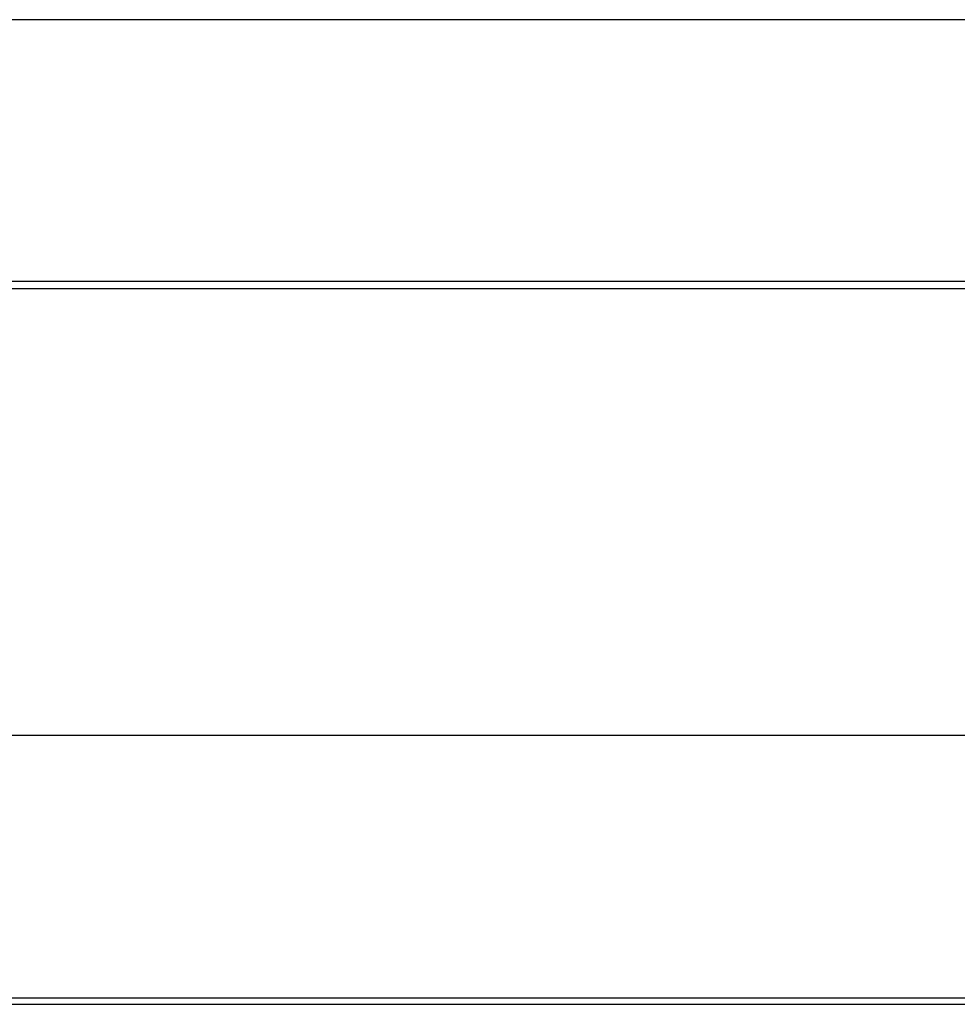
# Model space of a CAD drawing. Extents: x 85.2 to 97.4, y 23.1 to 30.3.
# Tile 31 of 43: x 92.988 to 93.153, y 24.54 to 24.713. Entities that reach past the tile are written whole.
import ezdxf

# ---------------------------------------------------------------- set-up
doc = ezdxf.new("R2010")
doc.units = 0
doc.header["$LTSCALE"] = 0.5
doc.layers.add('BODY', color=1, linetype='CONTINUOUS')

msp = doc.modelspace()

# ---------------------------------------------------------------- linework, layer by layer
at = {"layer": 'BODY'}
for p, q in [((93.39595, 24.71266), (92.84039, 24.71266)), ((93.36052, 24.66662), (92.87582, 24.66662)), ((92.84159, 24.66541), (93.39475, 24.66541)), ((93.39269, 24.5868), (92.84364, 24.5868)), ((92.84484, 24.53954), (93.39149, 24.53954)), ((93.36052, 24.54063), (92.87582, 24.54063))]:
    msp.add_line(p, q, dxfattribs=at)

doc.saveas('drawing.dxf')
